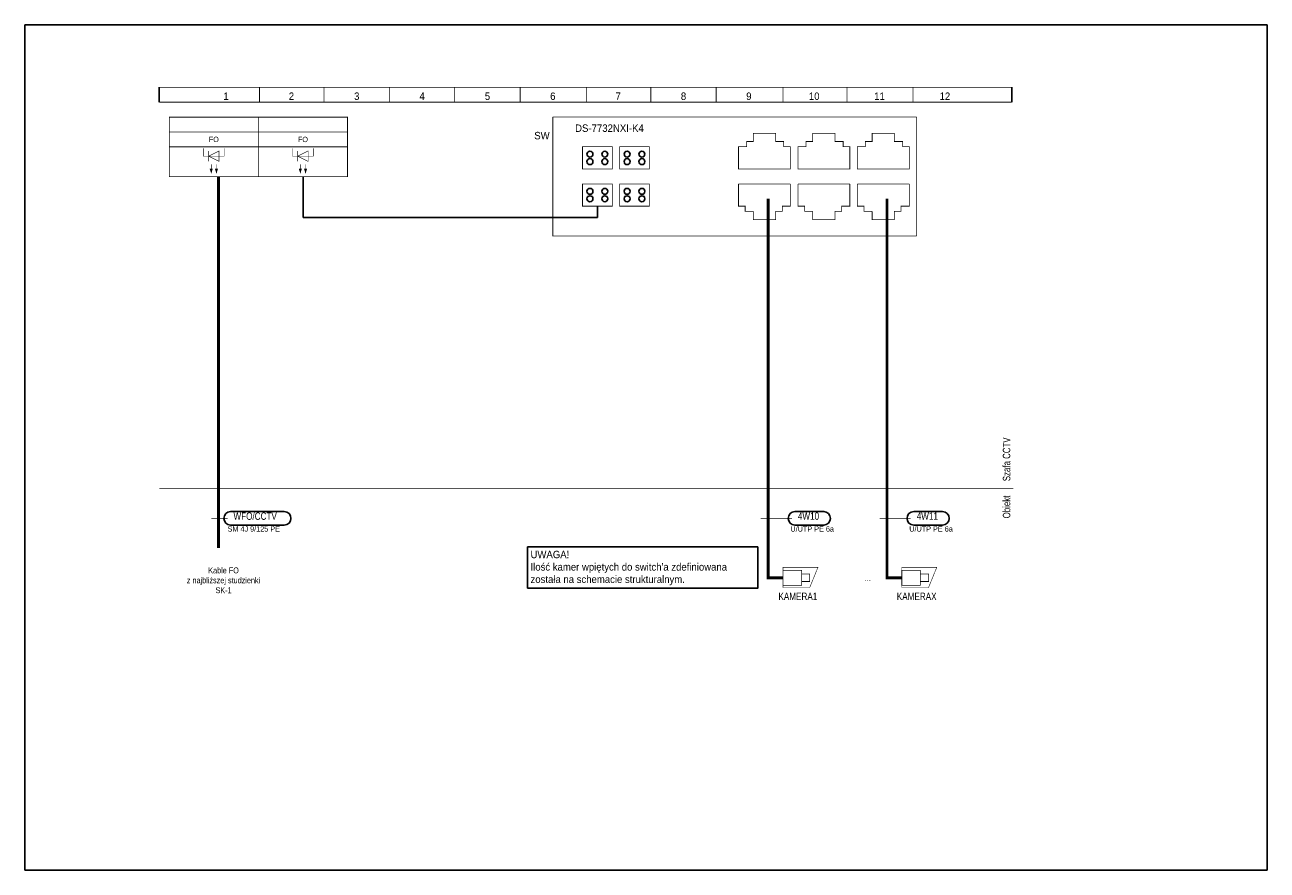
# Model space of a CAD drawing. Header units: millimetres. Extents: x -91 to 1961, y -1152 to 358.
# Tile 243 of 256: x 697 to 1116, y -401 to -116. Entities that reach past the tile are written whole.
import ezdxf
from ezdxf.enums import TextEntityAlignment as Align

# ---------------------------------------------------------------- set-up
doc = ezdxf.new("R2010")
doc.units = ezdxf.units.MM
doc.header["$MEASUREMENT"] = 0
doc.linetypes.add('9', pattern=[1.5, 0.5, -1])
doc.layers.get('0').update_dxf_attribs({"linetype": 'CONTINUOUS'})
doc.styles.add('ARIAL', font='ARIAL.ttf', dxfattribs={"height": 0.2})
doc.styles.add('ARIAL_NARROW', font='ARIALN.ttf', dxfattribs={"height": 0.2})

# ---------------------------------------------------------------- blocks, each defined once
blk = doc.blocks.new('PCS0-17$4$0_STATE1', base_point=(937, 0))
at = {"color": 7, "linetype": 'Continuous', "const_width": 0.18}
blk.add_lwpolyline([(936.5, 0), (942, 0)], dxfattribs=at)
at = {"color": 7, "width": 0.784}
blk.add_attdef('', text='', height=2.5, dxfattribs=at).set_placement((934.5, 1.25), align=Align.TOP_RIGHT)
at = {"color": 7, "width": 1.96}
blk.add_attdef('PF0', text='', height=1, dxfattribs=at).set_placement((944.5, 0.5), align=Align.TOP_CENTER)
blk = doc.blocks.new('PCS9-0')
at = {"color": 7, "linetype": 'Continuous', "const_width": 0.25}
blk.add_lwpolyline([(-2.5, 2.5), (-2.5, -2.5), (3.75, -2.5), (3.75, 2.5), (-2.5, 2.5)], close=True, dxfattribs=at)
at = {"color": 7, "linetype": 'Continuous'}
for points, const_width in [([(-2.5, 2.5), (-2.5, 3.5), (9.25, 3.5), (6.5, -3.25), (-2.5, -3.25), (-2.5, -2.5)], 0.18), ([(3.75, 1.25), (6.5, 1.25), (6.5, -1.25), (3.75, -1.25)], 0.25)]:
    blk.add_lwpolyline(points, dxfattribs=dict(at, const_width=const_width))
at = {"color": 5, "width": 0.933333, "flags": 1}
blk.add_attdef('PN0', text='', height=1.8, dxfattribs=at).set_placement((-2.5, 2.5), align=Align.BOTTOM_RIGHT)
at = {"color": 7, "width": 0.784}
blk.add_attdef('', text='', height=2.5, dxfattribs=at).set_placement((1, 5.75), align=Align.TOP_CENTER)
at = {"color": 5, "width": 0.933333, "flags": 1}
blk.add_attdef('PN1', text='', height=1.8, dxfattribs=at).set_placement((-2.5, -2.5), align=Align.TOP_RIGHT)
blk = doc.blocks.new('PCS0-17$4$2_STATE1', base_point=(937, 0))
at = {"color": 7, "linetype": 'Continuous', "const_width": 0.18}
blk.add_lwpolyline([(936.5, 0), (947, 0)], dxfattribs=at)
at = {"color": 7, "width": 0.784}
blk.add_attdef('', text='', height=2.5, dxfattribs=at).set_placement((934.5, 1.25), align=Align.TOP_RIGHT)
at = {"color": 7, "width": 1.96}
blk.add_attdef('PF0', text='', height=1, dxfattribs=at).set_placement((944.5, 0.5), align=Align.TOP_CENTER)
blk = doc.blocks.new('PCS0-17$4$4_STATE1', base_point=(937, 0))
at = {"color": 7, "linetype": 'Continuous', "const_width": 0.18}
blk.add_lwpolyline([(936.5, 0), (947, 0)], dxfattribs=at)
at = {"color": 7, "width": 0.784}
blk.add_attdef('', text='', height=2.5, dxfattribs=at).set_placement((934.5, 1.25), align=Align.TOP_RIGHT)
at = {"color": 7, "width": 1.96}
blk.add_attdef('PF0', text='', height=1, dxfattribs=at).set_placement((944.5, 0.5), align=Align.TOP_CENTER)
blk = doc.blocks.new('PCS43-0')
at = {"color": 7, "linetype": 'Continuous', "const_width": 0.25}
for points in [[(0, 0), (122.5, 0)], [(122.5, -40), (0, -40), (0, 0)], [(122.5, 0), (122.5, -40)], [(67.5, -31.75), (64.75, -31.75), (64.75, -30), (62.5, -30), (62.5, -22.5)], [(62.5, -22.5), (80, -22.5)], [(80, -22.5), (80, -30), (77.25, -30), (77.25, -31.75), (75, -31.75), (75, -34.5), (67.5, -34.5), (67.5, -31.75)], [(87.5, -31.75), (84.75, -31.75), (84.75, -30), (82.5, -30), (82.5, -22.5)], [(82.5, -22.5), (100, -22.5)], [(100, -22.5), (100, -30), (97.25, -30), (97.25, -31.75), (95, -31.75), (95, -34.5), (87.5, -34.5), (87.5, -31.75)], [(107.5, -31.75), (104.75, -31.75), (104.75, -30), (102.5, -30), (102.5, -22.5)], [(102.5, -22.5), (120, -22.5)], [(120, -22.5), (120, -30), (117.25, -30), (117.25, -31.75), (115, -31.75), (115, -34.5), (107.5, -34.5), (107.5, -31.75)]]:
    blk.add_lwpolyline(points, dxfattribs=at)
for points in [[(75, -8.25), (77.75, -8.25), (77.75, -10), (80, -10), (80, -17.5), (62.5, -17.5), (62.5, -10), (65.25, -10), (65.25, -8.25), (67.5, -8.25), (67.5, -5.5), (75, -5.5), (75, -8.25)], [(95, -8.25), (97.75, -8.25), (97.75, -10), (100, -10), (100, -17.5), (82.5, -17.5), (82.5, -10), (85.25, -10), (85.25, -8.25), (87.5, -8.25), (87.5, -5.5), (95, -5.5), (95, -8.25)], [(115, -8.25), (117.75, -8.25), (117.75, -10), (120, -10), (120, -17.5), (102.5, -17.5), (102.5, -10), (105.25, -10), (105.25, -8.25), (107.5, -8.25), (107.5, -5.5), (115, -5.5), (115, -8.25)], [(10, -10), (20, -10), (20, -17.5), (10, -17.5), (10, -10)], [(22.5, -10), (32.5, -10), (32.5, -17.5), (22.5, -17.5), (22.5, -10)], [(10, -22.5), (20, -22.5), (20, -30), (10, -30), (10, -22.5)], [(22.5, -22.5), (32.5, -22.5), (32.5, -30), (22.5, -30), (22.5, -22.5)]]:
    blk.add_lwpolyline(points, close=True, dxfattribs=at)
at = {"color": 7, "linetype": 'Continuous'}
for centre in [(12.5, -12.5), (17.5, -12.5), (25, -12.5), (30, -12.5), (12.5, -15), (17.5, -15), (25, -15), (30, -15), (12.5, -25), (17.5, -25), (25, -25), (30, -25), (12.5, -27.5), (17.5, -27.5), (25, -27.5), (30, -27.5)]:
    blk.add_circle(centre, 1, dxfattribs=at)

msp = doc.modelspace()

# ---------------------------------------------------------------- linework, layer by layer
at = {"linetype": 'Continuous'}
for p, q in [((742.67, -142.26), (742.67, -137.26)), ((1029.67, -142.26), (1029.67, -137.26))]:
    msp.add_line(p, q, dxfattribs=at)
at = {"color": 10, "linetype": 'Continuous'}
for p, q in [((791.1, -167.3), (791.1, -181.02)), ((890.17, -181.02), (890.17, -177.26)), ((791.1, -181.02), (890.17, -181.02))]:
    msp.add_line(p, q, dxfattribs=at)
at = {"color": 7, "true_color": 0xffffff}
msp.add_lwpolyline([(697.43, -116.26), (1115.65, -116.26), (1115.65, -400.6), (697.43, -400.6)], close=True, dxfattribs=at)
at = {"color": 7, "linetype": 'Continuous'}
for points, const_width in [([(742.67, -137.26), (1029.67, -137.26)], 0.25), ([(776.42, -137.26), (776.42, -142.26)], 0.25), ([(798.17, -137.26), (798.17, -142.26)], 0.25), ([(820.17, -137.26), (820.17, -142.26)], 0.25), ([(842.17, -137.26), (842.17, -142.26)], 0.25), ([(864.17, -137.26), (864.17, -142.26)], 0.25), ([(886.42, -137.26), (886.42, -142.26)], 0.25), ([(908.17, -137.26), (908.17, -142.26)], 0.25), ([(930.17, -137.26), (930.17, -142.26)], 0.25), ([(952.67, -137.26), (952.67, -142.26)], 0.25), ([(974.17, -137.26), (974.17, -142.26)], 0.25), ([(996.42, -137.26), (996.42, -142.26)], 0.25), ([(742.67, -142.26), (1029.67, -142.26)], 0.25), ([(746.05, -157.3), (746.05, -152.3), (776.05, -152.3), (776.05, -147.3)], 0.25), ([(746.05, -147.3), (746.05, -167.3)], 0.25), ([(776.05, -157.3), (776.05, -152.3), (806.05, -152.3), (806.05, -147.3)], 0.25), ([(776.05, -147.3), (776.05, -167.3)], 0.25), ([(806.05, -147.3), (806.05, -167.3)], 0.25), ([(776.05, -152.3), (746.05, -152.3), (746.05, -157.3)], 0.25), ([(806.05, -152.3), (776.05, -152.3), (776.05, -157.3)], 0.25), ([(746.05, -157.3), (776.05, -157.3)], 0.25), ([(757.55, -157.8), (757.55, -160.43), (764.55, -160.43), (764.55, -157.8)], 0.18), ([(759.3, -158.68), (759.3, -162.18)], 0.18), ([(776.05, -157.3), (806.05, -157.3)], 0.25), ([(787.55, -157.8), (787.55, -160.43), (794.55, -160.43), (794.55, -157.8)], 0.18), ([(789.3, -158.68), (789.3, -162.18)], 0.18), ([(760.18, -163.23), (760.18, -164.63)], 0.18), ([(761.93, -163.23), (761.93, -164.63)], 0.18), ([(790.18, -163.23), (790.18, -164.63)], 0.18), ([(791.93, -163.23), (791.93, -164.63)], 0.18), ([(947.67, -174.76), (947.67, -282.26)], 1), ([(987.67, -174.76), (987.67, -282.26)], 1), ([(947.67, -282.26), (947.67, -302.26), (952.67, -302.26)], 1), ([(987.67, -282.26), (987.67, -302.26), (992.67, -302.26)], 1)]:
    msp.add_lwpolyline(points, dxfattribs=dict(at, const_width=const_width))
for points, const_width in [([(746.05, -147.3), (806.05, -147.3), (806.05, -167.3), (746.05, -167.3), (746.05, -147.3)], 0.25), ([(762.8, -158.68), (762.8, -162.18), (759.3, -160.43), (762.8, -158.68)], 0.18), ([(792.8, -158.68), (792.8, -162.18), (789.3, -160.43), (792.8, -158.68)], 0.18)]:
    msp.add_lwpolyline(points, close=True, dxfattribs=dict(at, const_width=const_width))
at = {"color": 10, "linetype": 'Continuous', "const_width": 1}
for points in [[(762.67, -167.3), (762.67, -183.9), (762.67, -282.26)], [(762.67, -282.26), (762.67, -292.26)]]:
    msp.add_lwpolyline(points, dxfattribs=at)
at = {"color": 7, "linetype": '9', "const_width": 0.25}
msp.add_lwpolyline([(742.67, -272.26), (1030.17, -272.26)], dxfattribs=at)
at = {"color": 7}
for points in [[(784.77, -280.01), (766.67, -280.01)], [(966.37, -280.01), (956.67, -280.01)], [(1006.37, -280.01), (996.67, -280.01)], [(766.67, -284.51), (784.77, -284.51)], [(956.67, -284.51), (966.37, -284.51)], [(996.67, -284.51), (1006.37, -284.51)]]:
    msp.add_lwpolyline(points, dxfattribs=at)
at = {"color": 1}
msp.add_lwpolyline([(866.67, -305.76), (944.17, -305.76), (944.17, -291.85), (866.67, -291.85), (866.67, -305.76)], close=True, dxfattribs=at)
at = {"color": 7, "linetype": 'Continuous'}
for centre, start, end in [((766.67, -282.26), 90, 270), ((784.77, -282.26), 270, 90), ((956.67, -282.26), 90, 270), ((966.37, -282.26), 270, 90), ((996.67, -282.26), 90, 270), ((1006.37, -282.26), 270, 90)]:
    msp.add_arc(centre, 2.25, start, end, dxfattribs=at)
for points in [[(760.18, -166.38), (760.7, -164.63), (759.65, -164.63)], [(761.93, -166.38), (762.45, -164.63), (761.4, -164.63)], [(790.18, -166.38), (790.7, -164.63), (789.65, -164.63)], [(791.93, -166.38), (792.45, -164.63), (791.4, -164.63)]]:
    msp.add_solid(points, dxfattribs=at)

# ---------------------------------------------------------------- block references
ref = msp.add_blockref('PCS43-0', (875.17, -147.26))
ref.add_attrib('', 'SW', dxfattribs={"color": 7, "height": 2.5, "style": 'ARIAL', "width": 0.924}).set_placement((868.92, -152.26), align=Align.TOP_LEFT)
ref.add_attrib('ST', 'DS-7732NXI-K4', dxfattribs={"color": 7, "height": 2.5, "style": 'ARIAL', "width": 0.924}).set_placement((882.67, -149.76), align=Align.TOP_LEFT)
ref = msp.add_blockref('PCS0-17$4$0_STATE1', (765.17, -282.26), dxfattribs=dict(rotation=180))
ref.add_attrib('', 'WFO/CCTV', dxfattribs={"color": 7, "height": 2.5, "style": 'ARIAL', "width": 0.784}).set_placement((767.67, -283.51), align=Align.BOTTOM_LEFT)
ref.add_attrib('ST', 'SM 4J 9/125 PE', dxfattribs={"color": 5, "height": 1.8, "style": 'ARIAL', "width": 0.933333}).set_placement((765.67, -287.26), align=Align.BOTTOM_LEFT)
ref.add_attrib('PF0', '/', dxfattribs={"color": 7, "height": 1, "style": 'ARIAL', "width": 1.96}).set_placement((762.67, -282.76), align=Align.BOTTOM_CENTER)
ref = msp.add_blockref('PCS0-17$4$2_STATE1', (955.17, -282.26), dxfattribs=dict(rotation=180))
ref.add_attrib('', '4W10', dxfattribs={"color": 7, "height": 2.5, "style": 'ARIAL', "width": 0.784}).set_placement((957.67, -283.51), align=Align.BOTTOM_LEFT)
ref.add_attrib('', 'U/UTP PE 6a', dxfattribs={"color": 5, "height": 1.8, "style": 'ARIAL', "width": 0.933333}).set_placement((955.17, -287.26), align=Align.BOTTOM_LEFT)
ref.add_attrib('PF0', '/', dxfattribs={"color": 7, "height": 1, "style": 'ARIAL', "width": 1.96}).set_placement((947.67, -282.76), align=Align.BOTTOM_CENTER)
ref = msp.add_blockref('PCS0-17$4$4_STATE1', (995.17, -282.26), dxfattribs=dict(rotation=180))
ref.add_attrib('', '4W11', dxfattribs={"color": 7, "height": 2.5, "style": 'ARIAL', "width": 0.784}).set_placement((997.67, -283.51), align=Align.BOTTOM_LEFT)
ref.add_attrib('', 'U/UTP PE 6a', dxfattribs={"color": 5, "height": 1.8, "style": 'ARIAL', "width": 0.933333}).set_placement((995.17, -287.26), align=Align.BOTTOM_LEFT)
ref.add_attrib('PF0', '/', dxfattribs={"color": 7, "height": 1, "style": 'ARIAL', "width": 1.96}).set_placement((987.67, -282.76), align=Align.BOTTOM_CENTER)
ref = msp.add_blockref('PCS9-0', (955.17, -302.26))
ref.add_attrib('', 'KAMERA1', dxfattribs={"color": 7, "height": 2.5, "style": 'ARIAL', "width": 0.784}).set_placement((957.67, -307.26), align=Align.TOP_CENTER)
ref = msp.add_blockref('PCS9-0', (995.17, -302.26))
ref.add_attrib('', 'KAMERAX', dxfattribs={"color": 7, "height": 2.5, "style": 'ARIAL', "width": 0.784}).set_placement((997.67, -307.26), align=Align.TOP_CENTER)

# ---------------------------------------------------------------- texts
at = {"color": 9, "style": 'ARIAL', "width": 0.924}
for s, p in [('1', (765.17, -140.26)), ('2', (787.17, -140.26)), ('3', (809.17, -140.26)), ('4', (831.17, -140.26)), ('5', (853.17, -140.26)), ('6', (875.17, -140.26)), ('7', (897.17, -140.26)), ('8', (919.17, -140.26)), ('9', (941.17, -140.26)), ('10', (963.17, -140.26)), ('11', (985.17, -140.26)), ('12', (1007.17, -140.26))]:
    msp.add_text(s, height=2.5, dxfattribs=at).set_placement(p, align=Align.MIDDLE_CENTER)
at = {"color": 5, "style": 'ARIAL', "width": 0.777778}
for p in [(761.05, -154.8), (791.05, -154.8)]:
    msp.add_text('FO', height=1.8, dxfattribs=at).set_placement(p, align=Align.MIDDLE_CENTER)
at = {"color": 5, "style": 'ARIAL_NARROW', "width": 0.924}
for s, p in [('Szafa CCTV', (1026.67, -269.76)), ('Obiekt', (1026.67, -282.26))]:
    msp.add_text(s, height=2.5, rotation=90, dxfattribs=at).set_placement(p, align=Align.TOP_LEFT)
at = {"color": 7, "style": 'ARIAL', "width": 0.924}
msp.add_text('...', height=2, dxfattribs=at).set_placement((981.17, -302.26), align=Align.MIDDLE_CENTER)
at = {"color": 1, "insert": (867.67, -304.76), "char_height": 2.5, "attachment_point": 7, "style": 'ARIAL'}
msp.add_mtext("\\W0.92;{\\fArial|B0|I0|;UWAGA!\\PIlość kamer wpiętych do switch'a zdefiniowana\\Pzostała na schemacie strukturalnym.}", dxfattribs=at)
at = {"color": 5, "insert": (764.32, -298.77), "char_height": 2, "attachment_point": 2, "style": 'ARIAL'}
msp.add_mtext('\\W0.70;{\\fARIAL|B0|I0|;Kable FO\\Pz najbliższej studzienki\\PSK-1}', dxfattribs=at)

doc.saveas('drawing.dxf')
